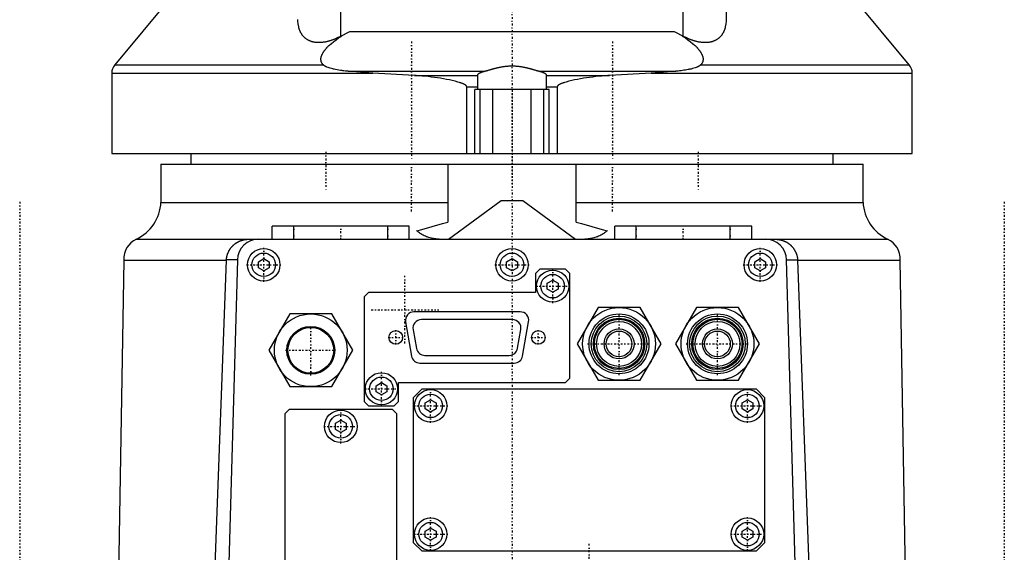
# Model space of a CAD drawing. Extents: x -128 to 128, y -5 to 906.
# Tile 2 of 8: x -115 to 115, y 106 to 230. Entities that reach past the tile are written whole.
import ezdxf

# ---------------------------------------------------------------- set-up
doc = ezdxf.new("R2010")
doc.units = 0
doc.linetypes.add('CENTER', pattern=[1.5, 0.45, -0.5, 0.05, -0.5])
doc.layers.add('AM_0', color=7, linetype='CONTINUOUS')
doc.layers.add('AM_7', color=7, linetype='CENTER')

msp = doc.modelspace()

# ---------------------------------------------------------------- linework, layer by layer
at = {"layer": 'AM_0', "color": 7, "linetype": 'CONTINUOUS'}
for p, q in [((50, 321.78), (50, 230.33)), ((-51.86, 269), (-92.81, 219.73)), ((92.81, 219.73), (51.86, 269)), ((-40, 226.46), (-40, 251.2)), ((40, 226.46), (40, 251.2)), ((-40, 226.46), (-37.9, 227.6)), ((-37.9, 227.6), (37.9, 227.6)), ((37.9, 227.6), (40, 226.46)), ((-92.81, 219.73), (-44.07, 219.73)), ((44.07, 219.73), (92.81, 219.73)), ((-93.5, 217.82), (-93.5, 199)), ((-93.5, 217.82), (-32.52, 217.82)), ((-32.52, 217.82), (-38.28, 218.26)), ((-38.28, 218.26), (-6.45, 218.26)), ((-22.74, 217.25), (-32.52, 217.82)), ((-22.74, 217.25), (-8, 217.25)), ((-8, 214), (-8, 217.38)), ((6.45, 218.26), (38.28, 218.26)), ((8, 217.38), (8, 214)), ((8, 217.25), (22.74, 217.25)), ((32.52, 217.82), (22.74, 217.25)), ((38.28, 218.26), (32.52, 217.82)), ((32.52, 217.82), (93.5, 217.82)), ((93.5, 199), (93.5, 217.82)), ((-10.58, 214.6), (-8, 214.6)), ((-10.58, 199), (-10.58, 214.6)), ((8.68, 214), (-8.68, 214)), ((-8.68, 199), (-8.68, 214)), ((-7.45, 199), (-7.45, 214)), ((-4.5, 199), (-4.5, 214)), ((4.5, 199), (4.5, 214)), ((7.45, 199), (7.45, 214)), ((8, 214.6), (10.58, 214.6)), ((8.68, 199), (8.68, 214)), ((10.58, 214.6), (10.58, 199)), ((-93.5, 199), (93.5, 199)), ((-75, 199), (-75, 196.5)), ((75, 196.5), (75, 199)), ((-82, 196.5), (-82, 187.6)), ((-82, 196.5), (82, 196.5)), ((-15, 196.5), (-15, 183)), ((15, 183), (15, 196.5)), ((82, 187.6), (82, 196.5)), ((-82, 187.6), (-15, 187.6)), ((-14.8, 179), (-2.5, 188)), ((-2.5, 188), (2.5, 188)), ((2.5, 188), (14.8, 179)), ((15, 187.6), (82, 187.6)), ((-56, 179), (-56, 182)), ((-24, 182), (-56, 182)), ((-51, 179), (-51, 182)), ((-29, 179), (-29, 182)), ((-24, 179), (-24, 182)), ((24, 179), (24, 182)), ((56, 182), (24, 182)), ((29, 179), (29, 182)), ((51, 179), (51, 182)), ((56, 179), (56, 182)), ((-87.75, 179), (87.75, 179)), ((-90.65, 174.12), (-93.35, 14)), ((-90.65, 174.12), (-66.74, 174.12)), ((-66.74, 174.12), (-72.75, 14)), ((-64.14, 174.14), (-68.85, 9.14)), ((-66.74, 174.12), (-66.74, 174.14)), ((-64.14, 174.14), (-66.74, 174.14)), ((-59.25, 173.72), (-58, 174.44)), ((-59.25, 172.28), (-59.25, 173.72)), ((-58, 174.44), (-56.75, 173.72)), ((-56.75, 173.72), (-56.75, 172.28)), ((-1.25, 173.72), (0, 174.44)), ((-1.25, 172.28), (-1.25, 173.72)), ((0, 174.44), (1.25, 173.72)), ((1.25, 173.72), (1.25, 172.28)), ((56.75, 173.72), (58, 174.44)), ((56.75, 172.28), (56.75, 173.72)), ((58, 174.44), (59.25, 173.72)), ((59.25, 173.72), (59.25, 172.28)), ((64.14, 174.14), (66.74, 174.14)), ((68.85, 9.14), (64.14, 174.14)), ((66.74, 174.14), (66.74, 174.12)), ((66.74, 174.12), (90.65, 174.12)), ((72.75, 14), (66.74, 174.12)), ((93.35, 14), (90.65, 174.12)), ((-58, 171.56), (-59.25, 172.28)), ((-56.75, 172.28), (-58, 171.56)), ((0, 171.56), (-1.25, 172.28)), ((1.25, 172.28), (0, 171.56)), ((6.5, 172), (5.5, 171)), ((5.5, 171), (5.5, 166.5)), ((12.5, 172), (6.5, 172)), ((13.5, 171), (12.5, 172)), ((13.5, 146.5), (13.5, 171)), ((58, 171.56), (56.75, 172.28)), ((59.25, 172.28), (58, 171.56)), ((8.25, 168.72), (9.5, 169.44)), ((8.25, 167.28), (8.25, 168.72)), ((9.5, 169.44), (10.75, 168.72)), ((10.75, 168.72), (10.75, 167.28)), ((-33.5, 166.5), (-34.5, 165.5)), ((5.5, 166.5), (-33.5, 166.5)), ((9.5, 166.56), (8.25, 167.28)), ((10.75, 167.28), (9.5, 166.56)), ((-34.5, 165.5), (-34.5, 141)), ((-51.91, 161.5), (-56.81, 153)), ((-42.09, 161.5), (-51.91, 161.5)), ((-37.19, 153), (-42.09, 161.5)), ((1.9, 162), (-22.9, 162)), ((20.09, 163), (15.19, 154.5)), ((29.91, 163), (20.09, 163)), ((34.81, 154.5), (29.91, 163)), ((43.09, 163), (38.19, 154.5)), ((52.91, 163), (43.09, 163)), ((57.81, 154.5), (52.91, 163)), ((-24.87, 159.66), (-23.47, 151.66)), ((0.1, 160.18), (-21.15, 160.18)), ((2.47, 151.66), (3.87, 159.66)), ((-23.12, 157.81), (-22.32, 153.46)), ((1.32, 153.49), (2.07, 157.84)), ((15.19, 154.5), (20.09, 146)), ((29.91, 146), (34.81, 154.5)), ((38.19, 154.5), (43.09, 146)), ((52.91, 146), (57.81, 154.5)), ((-56.81, 153), (-51.91, 144.5)), ((-42.09, 144.5), (-37.19, 153)), ((-20.35, 151.82), (-0.65, 151.82)), ((-21.5, 150), (0.5, 150)), ((-31.75, 144.72), (-30.5, 145.44)), ((-30.5, 145.44), (-29.25, 144.72)), ((-26.5, 145.5), (12.5, 145.5)), ((-26.5, 141), (-26.5, 145.5)), ((12.5, 145.5), (13.5, 146.5)), ((20.09, 146), (29.91, 146)), ((43.09, 146), (52.91, 146)), ((-51.91, 144.5), (-42.09, 144.5)), ((-31.75, 143.28), (-31.75, 144.72)), ((-30.5, 142.56), (-31.75, 143.28)), ((-29.25, 143.28), (-30.5, 142.56)), ((-29.25, 144.72), (-29.25, 143.28)), ((-23, 142), (-21, 144)), ((-21, 144), (57, 144)), ((57, 144), (59, 142)), ((-34.5, 141), (-33.5, 140)), ((-27.5, 140), (-26.5, 141)), ((-23, 108), (-23, 142)), ((-20.25, 140.72), (-19, 141.44)), ((-20.25, 139.28), (-20.25, 140.72)), ((-19, 141.44), (-17.75, 140.72)), ((-17.75, 140.72), (-17.75, 139.28)), ((53.75, 140.72), (55, 141.44)), ((53.75, 139.28), (53.75, 140.72)), ((55, 141.44), (56.25, 140.72)), ((56.25, 140.72), (56.25, 139.28)), ((59, 142), (59, 108)), ((-53, 138.2), (-52, 139.2)), ((-53, 83), (-53, 138.2)), ((-52, 139.2), (-28, 139.2)), ((-33.5, 140), (-27.5, 140)), ((-28, 139.2), (-27, 138.2)), ((-27, 138.2), (-27, 83)), ((-19, 138.56), (-20.25, 139.28)), ((-17.75, 139.28), (-19, 138.56)), ((55, 138.56), (53.75, 139.28)), ((56.25, 139.28), (55, 138.56)), ((-41.25, 135.92), (-40, 136.64)), ((-41.25, 134.48), (-41.25, 135.92)), ((-40, 136.64), (-38.75, 135.92)), ((-38.75, 135.92), (-38.75, 134.48)), ((-40, 133.76), (-41.25, 134.48)), ((-38.75, 134.48), (-40, 133.76)), ((-20.25, 110.72), (-19, 111.44)), ((-20.25, 109.28), (-20.25, 110.72)), ((-19, 111.44), (-17.75, 110.72)), ((-17.75, 110.72), (-17.75, 109.28)), ((53.75, 110.72), (55, 111.44)), ((53.75, 109.28), (53.75, 110.72)), ((55, 111.44), (56.25, 110.72)), ((56.25, 110.72), (56.25, 109.28)), ((-19, 108.56), (-20.25, 109.28)), ((-17.75, 109.28), (-19, 108.56)), ((55, 108.56), (53.75, 109.28)), ((56.25, 109.28), (55, 108.56)), ((-21, 106), (-23, 108)), ((57, 106), (-21, 106)), ((59, 108), (57, 106))]:
    msp.add_line(p, q, dxfattribs=at)
for points in [[(-40, 226.46, 0), (-40.07, 226.42, 0), (-40.22, 226.35, 0), (-40.37, 226.27, 0), (-40.44, 226.23, 0), (-40.51, 226.19, 0), (-40.66, 226.12, 0), (-40.81, 226.05, 0), (-40.96, 225.98, 0), (-41.11, 225.91, 0), (-41.26, 225.85, 0), (-41.33, 225.81, 0), (-41.4, 225.78, 0), (-41.55, 225.72, 0), (-41.7, 225.66, 0), (-41.85, 225.61, 0), (-42.01, 225.55, 0), (-42.16, 225.5, 0), (-42.23, 225.47, 0), (-42.31, 225.45, 0), (-42.46, 225.4, 0), (-42.61, 225.35, 0), (-42.68, 225.33, 0), (-42.75, 225.31, 0), (-42.9, 225.27, 0), (-43.05, 225.23, 0), (-43.13, 225.21, 0), (-43.2, 225.19, 0), (-43.35, 225.16, 0), (-43.5, 225.13, 0), (-43.64, 225.1, 0), (-43.79, 225.08, 0), (-43.94, 225.05, 0), (-44.01, 225.04, 0), (-44.08, 225.03, 0), (-44.23, 225.01, 0), (-44.37, 225, 0), (-44.51, 224.99, 0), (-44.65, 224.98, 0), (-44.79, 224.97, 0), (-44.86, 224.97, 0), (-44.93, 224.96, 0), (-45.07, 224.96, 0), (-45.21, 224.96, 0), (-45.34, 224.97, 0), (-45.48, 224.97, 0), (-45.61, 224.98, 0), (-45.68, 224.99, 0), (-45.74, 224.99, 0), (-45.87, 225.01, 0), (-46, 225.02, 0), (-46.12, 225.04, 0), (-46.25, 225.07, 0), (-46.37, 225.09, 0), (-46.43, 225.1, 0), (-46.49, 225.12, 0), (-46.61, 225.15, 0), (-46.73, 225.18, 0), (-46.84, 225.22, 0), (-46.95, 225.25, 0), (-47.07, 225.29, 0), (-47.12, 225.31, 0), (-47.17, 225.34, 0), (-47.28, 225.38, 0), (-47.39, 225.43, 0), (-47.44, 225.45, 0), (-47.49, 225.48, 0), (-47.59, 225.53, 0), (-47.69, 225.58, 0), (-47.74, 225.61, 0), (-47.79, 225.64, 0), (-47.88, 225.7, 0), (-47.97, 225.76, 0), (-48.06, 225.82, 0), (-48.15, 225.89, 0), (-48.24, 225.95, 0), (-48.28, 225.99, 0), (-48.32, 226.02, 0), (-48.4, 226.09, 0), (-48.48, 226.16, 0), (-48.56, 226.24, 0), (-48.64, 226.31, 0), (-48.71, 226.39, 0), (-48.74, 226.43, 0), (-48.78, 226.47, 0), (-48.85, 226.55, 0), (-48.91, 226.64, 0), (-48.98, 226.72, 0), (-49.04, 226.81, 0), (-49.1, 226.89, 0), (-49.13, 226.94, 0), (-49.16, 226.98, 0), (-49.21, 227.07, 0), (-49.27, 227.16, 0), (-49.32, 227.25, 0), (-49.37, 227.35, 0), (-49.41, 227.44, 0), (-49.44, 227.49, 0), (-49.46, 227.54, 0), (-49.5, 227.63, 0), (-49.54, 227.73, 0), (-49.58, 227.83, 0), (-49.62, 227.93, 0), (-49.65, 228.03, 0), (-49.67, 228.08, 0), (-49.69, 228.13, 0), (-49.72, 228.23, 0), (-49.75, 228.33, 0), (-49.76, 228.38, 0), (-49.83, 228.69, 0), (-49.94, 229.32, 0), (-49.99, 229.98, 0), (-50, 230.33, 0)], [(50, 230.33, 0), (49.99, 229.98, 0), (49.94, 229.32, 0), (49.83, 228.69, 0), (49.76, 228.38, 0), (49.75, 228.33, 0), (49.72, 228.23, 0), (49.69, 228.13, 0), (49.67, 228.08, 0), (49.65, 228.03, 0), (49.62, 227.93, 0), (49.58, 227.83, 0), (49.54, 227.73, 0), (49.5, 227.63, 0), (49.46, 227.54, 0), (49.44, 227.49, 0), (49.41, 227.44, 0), (49.37, 227.35, 0), (49.32, 227.25, 0), (49.27, 227.16, 0), (49.21, 227.07, 0), (49.16, 226.98, 0), (49.13, 226.94, 0), (49.1, 226.89, 0), (49.04, 226.81, 0), (48.98, 226.72, 0), (48.91, 226.64, 0), (48.85, 226.55, 0), (48.78, 226.47, 0), (48.74, 226.43, 0), (48.71, 226.39, 0), (48.64, 226.31, 0), (48.56, 226.24, 0), (48.48, 226.16, 0), (48.4, 226.09, 0), (48.32, 226.02, 0), (48.28, 225.99, 0), (48.24, 225.95, 0), (48.15, 225.89, 0), (48.06, 225.82, 0), (47.97, 225.76, 0), (47.88, 225.7, 0), (47.79, 225.64, 0), (47.74, 225.61, 0), (47.69, 225.58, 0), (47.59, 225.53, 0), (47.49, 225.48, 0), (47.44, 225.45, 0), (47.39, 225.43, 0), (47.28, 225.38, 0), (47.17, 225.34, 0), (47.12, 225.31, 0), (47.07, 225.29, 0), (46.95, 225.25, 0), (46.84, 225.22, 0), (46.73, 225.18, 0), (46.61, 225.15, 0), (46.49, 225.12, 0), (46.43, 225.1, 0), (46.37, 225.09, 0), (46.25, 225.07, 0), (46.12, 225.04, 0), (46, 225.02, 0), (45.87, 225.01, 0), (45.74, 224.99, 0), (45.68, 224.99, 0), (45.61, 224.98, 0), (45.48, 224.97, 0), (45.34, 224.97, 0), (45.21, 224.96, 0), (45.07, 224.96, 0), (44.93, 224.96, 0), (44.86, 224.97, 0), (44.79, 224.97, 0), (44.65, 224.98, 0), (44.51, 224.99, 0), (44.37, 225, 0), (44.23, 225.01, 0), (44.08, 225.03, 0), (44.01, 225.04, 0), (43.94, 225.05, 0), (43.79, 225.08, 0), (43.64, 225.1, 0), (43.5, 225.13, 0), (43.35, 225.16, 0), (43.2, 225.19, 0), (43.13, 225.21, 0), (43.05, 225.23, 0), (42.9, 225.27, 0), (42.75, 225.31, 0), (42.68, 225.33, 0), (42.61, 225.35, 0), (42.46, 225.4, 0), (42.31, 225.45, 0), (42.23, 225.47, 0), (42.16, 225.5, 0), (42.01, 225.55, 0), (41.85, 225.61, 0), (41.7, 225.66, 0), (41.55, 225.72, 0), (41.4, 225.78, 0), (41.33, 225.81, 0), (41.26, 225.85, 0), (41.11, 225.91, 0), (40.96, 225.98, 0), (40.81, 226.05, 0), (40.66, 226.12, 0), (40.51, 226.19, 0), (40.44, 226.23, 0), (40.37, 226.27, 0), (40.22, 226.35, 0), (40.07, 226.42, 0), (40, 226.46, 0)], [(-44.07, 219.73, 0), (-44.1, 219.76, 0), (-44.15, 219.82, 0), (-44.2, 219.88, 0), (-44.23, 219.91, 0), (-44.25, 219.94, 0), (-44.3, 220, 0), (-44.34, 220.07, 0), (-44.39, 220.13, 0), (-44.42, 220.2, 0), (-44.46, 220.27, 0), (-44.48, 220.31, 0), (-44.49, 220.35, 0), (-44.52, 220.42, 0), (-44.55, 220.5, 0), (-44.57, 220.57, 0), (-44.59, 220.65, 0), (-44.61, 220.73, 0), (-44.61, 220.77, 0), (-44.62, 220.82, 0), (-44.63, 220.9, 0), (-44.63, 220.98, 0), (-44.63, 221.02, 0), (-44.63, 221.07, 0), (-44.63, 221.15, 0), (-44.63, 221.24, 0), (-44.62, 221.28, 0), (-44.62, 221.33, 0), (-44.6, 221.42, 0), (-44.59, 221.5, 0), (-44.57, 221.59, 0), (-44.54, 221.68, 0), (-44.52, 221.77, 0), (-44.5, 221.81, 0), (-44.49, 221.86, 0), (-44.46, 221.94, 0), (-44.42, 222.03, 0), (-44.39, 222.12, 0), (-44.35, 222.2, 0), (-44.31, 222.29, 0), (-44.28, 222.33, 0), (-44.26, 222.37, 0), (-44.22, 222.46, 0), (-44.17, 222.55, 0), (-44.12, 222.63, 0), (-44.06, 222.72, 0), (-44.01, 222.8, 0), (-43.98, 222.84, 0), (-43.95, 222.88, 0), (-43.9, 222.97, 0), (-43.84, 223.05, 0), (-43.77, 223.14, 0), (-43.71, 223.22, 0), (-43.65, 223.3, 0), (-43.61, 223.34, 0), (-43.58, 223.38, 0), (-43.51, 223.47, 0), (-43.44, 223.55, 0), (-43.37, 223.63, 0), (-43.3, 223.71, 0), (-43.22, 223.79, 0), (-43.18, 223.83, 0), (-43.15, 223.87, 0), (-43.07, 223.95, 0), (-42.99, 224.03, 0), (-42.95, 224.07, 0), (-42.91, 224.11, 0), (-42.83, 224.19, 0), (-42.75, 224.27, 0), (-42.71, 224.31, 0), (-42.66, 224.35, 0), (-42.58, 224.43, 0), (-42.5, 224.51, 0), (-42.19, 224.77, 0), (-41.65, 225.22, 0), (-41.08, 225.64, 0), (-40.51, 226.05, 0), (-39.93, 226.42, 0), (-39.65, 226.6, 0), (-39.36, 226.78, 0), (-38.78, 227.12, 0), (-38.19, 227.44, 0), (-37.9, 227.6, 0)], [(37.9, 227.6, 0), (38.19, 227.44, 0), (38.78, 227.12, 0), (39.36, 226.78, 0), (39.65, 226.6, 0), (39.93, 226.42, 0), (40.51, 226.05, 0), (41.08, 225.64, 0), (41.65, 225.22, 0), (42.19, 224.77, 0), (42.5, 224.51, 0), (42.58, 224.43, 0), (42.66, 224.35, 0), (42.71, 224.31, 0), (42.75, 224.27, 0), (42.83, 224.19, 0), (42.91, 224.11, 0), (42.95, 224.07, 0), (42.99, 224.03, 0), (43.07, 223.95, 0), (43.15, 223.87, 0), (43.18, 223.83, 0), (43.22, 223.79, 0), (43.3, 223.71, 0), (43.37, 223.63, 0), (43.44, 223.55, 0), (43.51, 223.47, 0), (43.58, 223.38, 0), (43.61, 223.34, 0), (43.65, 223.3, 0), (43.71, 223.22, 0), (43.77, 223.14, 0), (43.84, 223.05, 0), (43.9, 222.97, 0), (43.95, 222.88, 0), (43.98, 222.84, 0), (44.01, 222.8, 0), (44.06, 222.72, 0), (44.12, 222.63, 0), (44.17, 222.55, 0), (44.22, 222.46, 0), (44.26, 222.37, 0), (44.28, 222.33, 0), (44.31, 222.29, 0), (44.35, 222.2, 0), (44.39, 222.12, 0), (44.42, 222.03, 0), (44.46, 221.94, 0), (44.49, 221.86, 0), (44.5, 221.81, 0), (44.52, 221.77, 0), (44.54, 221.68, 0), (44.57, 221.59, 0), (44.59, 221.5, 0), (44.6, 221.42, 0), (44.62, 221.33, 0), (44.62, 221.28, 0), (44.63, 221.24, 0), (44.63, 221.15, 0), (44.63, 221.07, 0), (44.63, 221.02, 0), (44.63, 220.98, 0), (44.63, 220.9, 0), (44.62, 220.82, 0), (44.61, 220.77, 0), (44.61, 220.73, 0), (44.59, 220.65, 0), (44.57, 220.57, 0), (44.55, 220.5, 0), (44.52, 220.42, 0), (44.49, 220.35, 0), (44.48, 220.31, 0), (44.46, 220.27, 0), (44.42, 220.2, 0), (44.39, 220.13, 0), (44.34, 220.07, 0), (44.3, 220, 0), (44.25, 219.94, 0), (44.23, 219.91, 0), (44.2, 219.88, 0), (44.15, 219.82, 0), (44.1, 219.76, 0), (44.07, 219.73, 0)], [(-38.28, 218.26, 0), (-38.48, 218.28, 0), (-38.88, 218.32, 0), (-39.28, 218.36, 0), (-39.48, 218.38, 0), (-39.68, 218.41, 0), (-40.08, 218.46, 0), (-40.47, 218.52, 0), (-40.85, 218.59, 0), (-41.22, 218.66, 0), (-41.56, 218.73, 0), (-41.72, 218.77, 0), (-41.88, 218.81, 0), (-42.19, 218.88, 0), (-42.47, 218.96, 0), (-42.73, 219.05, 0), (-42.98, 219.13, 0), (-43.23, 219.23, 0), (-43.36, 219.29, 0), (-43.38, 219.3, 0), (-43.43, 219.32, 0), (-43.47, 219.34, 0), (-43.5, 219.35, 0), (-43.52, 219.36, 0), (-43.56, 219.38, 0), (-43.6, 219.4, 0), (-43.65, 219.43, 0), (-43.69, 219.45, 0), (-43.73, 219.48, 0), (-43.75, 219.49, 0), (-43.77, 219.5, 0), (-43.81, 219.53, 0), (-43.85, 219.55, 0), (-43.89, 219.58, 0), (-43.93, 219.6, 0), (-43.96, 219.63, 0), (-43.98, 219.65, 0), (-43.99, 219.66, 0), (-44.03, 219.69, 0), (-44.06, 219.72, 0), (-44.07, 219.73, 0)], [(-6.45, 218.26, 0), (-6.41, 218.27, 0), (-6.32, 218.29, 0), (-6.24, 218.32, 0), (-6.19, 218.33, 0), (-6.15, 218.34, 0), (-6.05, 218.37, 0), (-5.96, 218.39, 0), (-5.87, 218.42, 0), (-5.77, 218.45, 0), (-5.67, 218.47, 0), (-5.62, 218.49, 0), (-5.57, 218.5, 0), (-5.47, 218.53, 0), (-5.37, 218.56, 0), (-5.27, 218.59, 0), (-5.17, 218.62, 0), (-5.06, 218.65, 0), (-5.01, 218.67, 0), (-4.96, 218.68, 0), (-4.85, 218.71, 0), (-4.75, 218.74, 0), (-4.69, 218.76, 0), (-4.64, 218.78, 0), (-4.53, 218.81, 0), (-4.42, 218.84, 0), (-4.36, 218.85, 0), (-4.31, 218.87, 0), (-4.19, 218.9, 0), (-4.08, 218.93, 0), (-3.96, 218.96, 0), (-3.84, 218.99, 0), (-3.71, 219.02, 0), (-3.65, 219.04, 0), (-3.59, 219.05, 0), (-3.46, 219.08, 0), (-3.34, 219.11, 0), (-3.21, 219.14, 0), (-3.08, 219.17, 0), (-2.95, 219.2, 0), (-2.88, 219.21, 0), (-2.82, 219.23, 0), (-2.68, 219.25, 0), (-2.55, 219.28, 0), (-2.41, 219.3, 0), (-2.28, 219.33, 0), (-2.14, 219.35, 0), (-2.07, 219.36, 0), (-2, 219.37, 0), (-1.87, 219.39, 0), (-1.73, 219.41, 0), (-1.59, 219.43, 0), (-1.45, 219.44, 0), (-1.31, 219.46, 0), (-1.24, 219.46, 0), (-1.17, 219.47, 0), (-1.03, 219.48, 0), (-0.89, 219.49, 0), (-0.75, 219.5, 0), (-0.61, 219.51, 0), (-0.48, 219.51, 0), (-0.41, 219.52, 0), (-0.34, 219.52, 0), (-0.2, 219.52, 0), (-0.07, 219.52, 0), (0, 219.52, 0), (0.07, 219.52, 0), (0.2, 219.52, 0), (0.34, 219.52, 0), (0.41, 219.52, 0), (0.48, 219.51, 0), (0.61, 219.51, 0), (0.75, 219.5, 0), (0.89, 219.49, 0), (1.03, 219.48, 0), (1.17, 219.47, 0), (1.24, 219.46, 0), (1.31, 219.46, 0), (1.45, 219.44, 0), (1.59, 219.43, 0), (1.73, 219.41, 0), (1.87, 219.39, 0), (2, 219.37, 0), (2.07, 219.36, 0), (2.14, 219.35, 0), (2.28, 219.33, 0), (2.41, 219.3, 0), (2.55, 219.28, 0), (2.68, 219.25, 0), (2.82, 219.23, 0), (2.88, 219.21, 0), (2.95, 219.2, 0), (3.08, 219.17, 0), (3.21, 219.14, 0), (3.34, 219.11, 0), (3.46, 219.08, 0), (3.59, 219.05, 0), (3.65, 219.04, 0), (3.71, 219.02, 0), (3.84, 218.99, 0), (3.96, 218.96, 0), (4.08, 218.93, 0), (4.19, 218.9, 0), (4.31, 218.87, 0), (4.36, 218.85, 0), (4.42, 218.84, 0), (4.53, 218.81, 0), (4.64, 218.78, 0), (4.69, 218.76, 0), (4.75, 218.74, 0), (4.85, 218.71, 0), (4.96, 218.68, 0), (5.01, 218.67, 0), (5.06, 218.65, 0), (5.17, 218.62, 0), (5.27, 218.59, 0), (5.37, 218.56, 0), (5.47, 218.53, 0), (5.57, 218.5, 0), (5.62, 218.49, 0), (5.67, 218.47, 0), (5.77, 218.45, 0), (5.87, 218.42, 0), (5.96, 218.39, 0), (6.05, 218.37, 0), (6.15, 218.34, 0), (6.19, 218.33, 0), (6.24, 218.32, 0), (6.32, 218.29, 0), (6.41, 218.27, 0), (6.45, 218.26, 0)], [(44.07, 219.73, 0), (44.06, 219.72, 0), (44.02, 219.68, 0), (43.98, 219.65, 0), (43.96, 219.63, 0), (43.94, 219.61, 0), (43.89, 219.58, 0), (43.85, 219.55, 0), (43.8, 219.52, 0), (43.75, 219.49, 0), (43.7, 219.46, 0), (43.68, 219.44, 0), (43.65, 219.43, 0), (43.6, 219.4, 0), (43.55, 219.37, 0), (43.49, 219.35, 0), (43.44, 219.32, 0), (43.39, 219.3, 0), (43.36, 219.29, 0), (43.33, 219.27, 0), (43.28, 219.25, 0), (43.23, 219.23, 0), (43.2, 219.22, 0), (43.05, 219.16, 0), (42.76, 219.06, 0), (42.45, 218.96, 0), (42.14, 218.87, 0), (41.82, 218.79, 0), (41.5, 218.72, 0), (41.34, 218.68, 0), (41.18, 218.65, 0), (40.85, 218.59, 0), (40.51, 218.53, 0), (40.17, 218.48, 0), (39.83, 218.43, 0), (39.48, 218.38, 0), (39.31, 218.36, 0), (39.14, 218.34, 0), (38.79, 218.31, 0), (38.45, 218.27, 0), (38.28, 218.26, 0)], [(-10.58, 214.6, 0), (-10.58, 214.61, 0), (-10.58, 214.63, 0), (-10.58, 214.65, 0), (-10.58, 214.65, 0), (-10.58, 214.66, 0), (-10.59, 214.68, 0), (-10.59, 214.7, 0), (-10.6, 214.71, 0), (-10.6, 214.73, 0), (-10.61, 214.75, 0), (-10.61, 214.76, 0), (-10.62, 214.76, 0), (-10.63, 214.78, 0), (-10.64, 214.8, 0), (-10.65, 214.81, 0), (-10.66, 214.83, 0), (-10.67, 214.84, 0), (-10.68, 214.85, 0), (-10.68, 214.86, 0), (-10.69, 214.87, 0), (-10.71, 214.88, 0), (-10.71, 214.89, 0), (-10.72, 214.9, 0), (-10.73, 214.91, 0), (-10.75, 214.93, 0), (-10.75, 214.93, 0), (-10.76, 214.94, 0), (-10.78, 214.95, 0), (-10.79, 214.96, 0), (-10.8, 214.98, 0), (-10.82, 214.99, 0), (-10.84, 215, 0), (-10.84, 215.01, 0), (-10.85, 215.01, 0), (-10.87, 215.02, 0), (-10.88, 215.04, 0), (-10.94, 215.07, 0), (-11.03, 215.13, 0), (-11.13, 215.19, 0), (-11.23, 215.24, 0), (-11.28, 215.27, 0), (-11.34, 215.29, 0), (-11.44, 215.34, 0), (-11.55, 215.38, 0), (-11.66, 215.43, 0), (-11.77, 215.47, 0), (-11.89, 215.51, 0), (-11.94, 215.53, 0), (-12, 215.55, 0), (-12.12, 215.59, 0), (-12.23, 215.63, 0), (-12.29, 215.65, 0), (-12.63, 215.75, 0), (-13.31, 215.93, 0), (-13.96, 216.09, 0), (-14.63, 216.24, 0), (-15.32, 216.37, 0), (-16.01, 216.5, 0), (-16.36, 216.56, 0), (-16.71, 216.62, 0), (-17.42, 216.73, 0), (-18.14, 216.83, 0), (-18.85, 216.92, 0), (-19.57, 217, 0), (-20.28, 217.08, 0), (-20.64, 217.11, 0), (-21, 217.14, 0), (-21.7, 217.19, 0), (-22.4, 217.24, 0), (-22.74, 217.25, 0)], [(-8, 217.38, 0), (-8, 217.41, 0), (-7.99, 217.46, 0), (-7.97, 217.51, 0), (-7.96, 217.54, 0), (-7.94, 217.56, 0), (-7.9, 217.62, 0), (-7.85, 217.67, 0), (-7.79, 217.72, 0), (-7.72, 217.77, 0), (-7.65, 217.82, 0), (-7.6, 217.84, 0), (-7.56, 217.87, 0), (-7.46, 217.92, 0), (-7.36, 217.97, 0), (-7.24, 218.01, 0), (-7.12, 218.06, 0), (-6.98, 218.11, 0), (-6.91, 218.13, 0), (-6.84, 218.15, 0), (-6.69, 218.19, 0), (-6.53, 218.24, 0), (-6.45, 218.26, 0)], [(6.45, 218.26, 0), (6.53, 218.24, 0), (6.69, 218.19, 0), (6.84, 218.15, 0), (6.91, 218.13, 0), (6.98, 218.11, 0), (7.12, 218.06, 0), (7.24, 218.01, 0), (7.36, 217.97, 0), (7.46, 217.92, 0), (7.56, 217.87, 0), (7.6, 217.84, 0), (7.65, 217.82, 0), (7.72, 217.77, 0), (7.79, 217.72, 0), (7.85, 217.67, 0), (7.9, 217.62, 0), (7.94, 217.56, 0), (7.96, 217.54, 0), (7.97, 217.51, 0), (7.99, 217.46, 0), (8, 217.41, 0), (8, 217.38, 0)], [(22.74, 217.25, 0), (22.4, 217.24, 0), (21.7, 217.19, 0), (21, 217.14, 0), (20.64, 217.11, 0), (20.28, 217.08, 0), (19.57, 217, 0), (18.85, 216.92, 0), (18.14, 216.83, 0), (17.42, 216.73, 0), (16.71, 216.62, 0), (16.36, 216.56, 0), (16.01, 216.5, 0), (15.32, 216.37, 0), (14.63, 216.24, 0), (13.96, 216.09, 0), (13.31, 215.93, 0), (12.63, 215.75, 0), (12.29, 215.65, 0), (12.23, 215.63, 0), (12.12, 215.59, 0), (12, 215.55, 0), (11.94, 215.53, 0), (11.89, 215.51, 0), (11.77, 215.47, 0), (11.66, 215.43, 0), (11.55, 215.38, 0), (11.44, 215.34, 0), (11.34, 215.29, 0), (11.28, 215.27, 0), (11.23, 215.24, 0), (11.13, 215.19, 0), (11.03, 215.13, 0), (10.94, 215.07, 0), (10.88, 215.04, 0), (10.87, 215.02, 0), (10.85, 215.01, 0), (10.84, 215.01, 0), (10.84, 215, 0), (10.82, 214.99, 0), (10.8, 214.98, 0), (10.79, 214.96, 0), (10.78, 214.95, 0), (10.76, 214.94, 0), (10.75, 214.93, 0), (10.75, 214.93, 0), (10.73, 214.91, 0), (10.72, 214.9, 0), (10.71, 214.89, 0), (10.71, 214.88, 0), (10.69, 214.87, 0), (10.68, 214.86, 0), (10.68, 214.85, 0), (10.67, 214.84, 0), (10.66, 214.83, 0), (10.65, 214.81, 0), (10.64, 214.8, 0), (10.63, 214.78, 0), (10.62, 214.76, 0), (10.61, 214.76, 0), (10.61, 214.75, 0), (10.6, 214.73, 0), (10.6, 214.71, 0), (10.59, 214.7, 0), (10.59, 214.68, 0), (10.58, 214.66, 0), (10.58, 214.65, 0), (10.58, 214.65, 0), (10.58, 214.63, 0), (10.58, 214.61, 0), (10.58, 214.6, 0)], [(-22.23, 180.95, 0), (-21.06, 181.25, 0), (-18.64, 181.92, 0), (-16.2, 182.64, 0), (-15, 183, 0)], [(15, 183, 0), (16.2, 182.64, 0), (18.64, 181.92, 0), (21.06, 181.25, 0), (22.23, 180.95, 0)], [(-17, 179, 0), (-17.03, 179, 0), (-17.09, 179, 0), (-17.15, 179, 0), (-17.18, 179, 0), (-17.21, 179, 0), (-17.26, 179, 0), (-17.32, 179.01, 0), (-17.38, 179.01, 0), (-17.44, 179.01, 0), (-17.49, 179.02, 0), (-17.52, 179.02, 0), (-17.55, 179.02, 0), (-17.61, 179.02, 0), (-17.66, 179.03, 0), (-17.72, 179.03, 0), (-17.78, 179.04, 0), (-17.83, 179.04, 0), (-17.86, 179.05, 0), (-17.89, 179.05, 0), (-17.94, 179.06, 0), (-18, 179.06, 0), (-18.02, 179.07, 0), (-18.05, 179.07, 0), (-18.11, 179.08, 0), (-18.16, 179.08, 0), (-18.19, 179.09, 0), (-18.21, 179.09, 0), (-18.27, 179.1, 0), (-18.32, 179.11, 0), (-18.51, 179.14, 0), (-18.81, 179.21, 0), (-19.11, 179.28, 0), (-19.4, 179.37, 0), (-19.67, 179.46, 0), (-19.81, 179.51, 0), (-19.95, 179.56, 0), (-20.22, 179.68, 0), (-20.5, 179.8, 0), (-20.77, 179.94, 0), (-21.04, 180.1, 0), (-21.31, 180.26, 0), (-21.45, 180.35, 0), (-21.58, 180.44, 0), (-21.84, 180.63, 0), (-22.1, 180.84, 0), (-22.23, 180.95, 0)], [(22.23, 180.95, 0), (22.1, 180.84, 0), (21.84, 180.63, 0), (21.58, 180.44, 0), (21.44, 180.35, 0), (21.31, 180.26, 0), (21.04, 180.09, 0), (20.76, 179.94, 0), (20.49, 179.8, 0), (20.21, 179.67, 0), (19.94, 179.56, 0), (19.8, 179.51, 0), (19.66, 179.46, 0), (19.38, 179.36, 0), (19.1, 179.28, 0), (18.81, 179.21, 0), (18.5, 179.14, 0), (18.32, 179.11, 0), (18.26, 179.1, 0), (18.21, 179.09, 0), (18.18, 179.09, 0), (18.15, 179.08, 0), (18.1, 179.08, 0), (18.05, 179.07, 0), (18.02, 179.07, 0), (17.99, 179.06, 0), (17.94, 179.06, 0), (17.88, 179.05, 0), (17.85, 179.05, 0), (17.83, 179.04, 0), (17.77, 179.04, 0), (17.72, 179.03, 0), (17.66, 179.03, 0), (17.6, 179.02, 0), (17.55, 179.02, 0), (17.52, 179.02, 0), (17.49, 179.02, 0), (17.43, 179.01, 0), (17.38, 179.01, 0), (17.32, 179.01, 0), (17.26, 179, 0), (17.2, 179, 0), (17.18, 179, 0), (17.15, 179, 0), (17.09, 179, 0), (17.03, 179, 0), (17, 179, 0)], [(-66.74, 174.14, 0), (-66.73, 174.18, 0), (-66.73, 174.26, 0), (-66.72, 174.34, 0), (-66.71, 174.38, 0), (-66.7, 174.42, 0), (-66.69, 174.5, 0), (-66.68, 174.58, 0), (-66.67, 174.66, 0), (-66.65, 174.74, 0), (-66.63, 174.81, 0), (-66.63, 174.85, 0), (-66.62, 174.89, 0), (-66.6, 174.97, 0), (-66.58, 175.05, 0), (-66.56, 175.13, 0), (-66.53, 175.21, 0), (-66.51, 175.28, 0), (-66.5, 175.32, 0), (-66.49, 175.36, 0), (-66.46, 175.44, 0), (-66.44, 175.51, 0), (-66.42, 175.55, 0), (-66.41, 175.59, 0), (-66.38, 175.66, 0), (-66.35, 175.74, 0), (-66.33, 175.78, 0), (-66.32, 175.81, 0), (-66.29, 175.89, 0), (-66.25, 175.96, 0), (-66.22, 176.04, 0), (-66.18, 176.11, 0), (-66.15, 176.18, 0), (-66.13, 176.22, 0), (-66.11, 176.25, 0), (-66.07, 176.32, 0), (-66.03, 176.39, 0), (-65.99, 176.46, 0), (-65.95, 176.53, 0), (-65.91, 176.6, 0), (-65.89, 176.63, 0), (-65.87, 176.66, 0), (-65.82, 176.73, 0), (-65.78, 176.79, 0), (-65.73, 176.86, 0), (-65.69, 176.92, 0), (-65.64, 176.98, 0), (-65.62, 177.01, 0), (-65.59, 177.04, 0), (-65.55, 177.1, 0), (-65.5, 177.16, 0), (-65.45, 177.22, 0), (-65.4, 177.27, 0), (-65.35, 177.33, 0), (-65.32, 177.35, 0), (-65.3, 177.38, 0), (-65.25, 177.44, 0), (-65.19, 177.49, 0), (-65.14, 177.54, 0), (-65.09, 177.59, 0), (-65.03, 177.64, 0), (-65, 177.67, 0), (-64.98, 177.69, 0), (-64.92, 177.74, 0), (-64.87, 177.78, 0), (-64.84, 177.81, 0), (-64.81, 177.83, 0), (-64.75, 177.88, 0), (-64.7, 177.92, 0), (-64.67, 177.94, 0), (-64.64, 177.96, 0), (-64.58, 178, 0), (-64.52, 178.04, 0), (-64.46, 178.08, 0), (-64.41, 178.12, 0), (-64.35, 178.16, 0), (-64.32, 178.18, 0), (-64.29, 178.2, 0), (-64.23, 178.23, 0), (-64.17, 178.27, 0), (-64.11, 178.3, 0), (-64.05, 178.33, 0), (-63.98, 178.37, 0), (-63.95, 178.38, 0), (-63.92, 178.4, 0), (-63.86, 178.43, 0), (-63.8, 178.46, 0), (-63.73, 178.49, 0), (-63.67, 178.52, 0), (-63.6, 178.54, 0), (-63.57, 178.56, 0), (-63.53, 178.57, 0), (-63.46, 178.6, 0), (-63.39, 178.62, 0), (-63.32, 178.65, 0), (-63.25, 178.68, 0), (-63.17, 178.7, 0), (-63.13, 178.71, 0), (-63.1, 178.72, 0), (-63.02, 178.75, 0), (-62.94, 178.77, 0), (-62.86, 178.79, 0), (-62.78, 178.81, 0), (-62.7, 178.83, 0), (-62.66, 178.84, 0), (-62.62, 178.85, 0), (-62.54, 178.86, 0), (-62.46, 178.88, 0), (-62.42, 178.88, 0), (-62.38, 178.89, 0), (-62.3, 178.9, 0), (-62.22, 178.92, 0), (-62.18, 178.92, 0), (-62.14, 178.93, 0), (-62.06, 178.94, 0), (-61.99, 178.95, 0), (-61.91, 178.95, 0), (-61.84, 178.96, 0), (-61.76, 178.97, 0), (-61.73, 178.97, 0), (-61.69, 178.97, 0), (-61.62, 178.98, 0), (-61.54, 178.98, 0), (-61.46, 178.99, 0), (-61.38, 178.99, 0), (-61.3, 179, 0), (-61.26, 179, 0), (-61.22, 179, 0), (-61.14, 179, 0), (-61.05, 179, 0), (-61.01, 179, 0)], [(61.01, 179, 0), (61.19, 179, 0), (61.4, 178.99, 0), (61.46, 178.99, 0), (61.52, 178.99, 0), (61.55, 178.98, 0), (61.58, 178.98, 0), (61.64, 178.98, 0), (61.7, 178.97, 0), (61.76, 178.97, 0), (61.82, 178.96, 0), (61.88, 178.96, 0), (61.92, 178.95, 0), (61.95, 178.95, 0), (62.01, 178.94, 0), (62.07, 178.94, 0), (62.11, 178.93, 0), (62.14, 178.93, 0), (62.2, 178.92, 0), (62.27, 178.91, 0), (62.3, 178.9, 0), (62.33, 178.9, 0), (62.4, 178.89, 0), (62.47, 178.87, 0), (62.53, 178.86, 0), (62.6, 178.85, 0), (62.67, 178.83, 0), (62.7, 178.83, 0), (62.74, 178.82, 0), (62.81, 178.8, 0), (62.87, 178.78, 0), (62.94, 178.77, 0), (63.01, 178.75, 0), (63.08, 178.73, 0), (63.11, 178.72, 0), (63.15, 178.71, 0), (63.22, 178.69, 0), (63.28, 178.66, 0), (63.35, 178.64, 0), (63.42, 178.61, 0), (63.49, 178.59, 0), (63.52, 178.57, 0), (63.56, 178.56, 0), (63.63, 178.53, 0), (63.7, 178.5, 0), (63.77, 178.47, 0), (63.83, 178.44, 0), (63.9, 178.41, 0), (63.94, 178.39, 0), (63.97, 178.37, 0), (64.04, 178.34, 0), (64.11, 178.3, 0), (64.17, 178.26, 0), (64.24, 178.23, 0), (64.31, 178.19, 0), (64.34, 178.17, 0), (64.37, 178.14, 0), (64.44, 178.1, 0), (64.5, 178.06, 0), (64.53, 178.04, 0), (64.56, 178.01, 0), (64.63, 177.97, 0), (64.69, 177.92, 0), (64.72, 177.9, 0), (64.75, 177.87, 0), (64.82, 177.83, 0), (64.88, 177.77, 0), (64.94, 177.72, 0), (65, 177.67, 0), (65.06, 177.62, 0), (65.09, 177.59, 0), (65.12, 177.56, 0), (65.18, 177.5, 0), (65.24, 177.45, 0), (65.29, 177.39, 0), (65.35, 177.33, 0), (65.4, 177.27, 0), (65.43, 177.23, 0), (65.46, 177.2, 0), (65.51, 177.14, 0), (65.57, 177.08, 0), (65.62, 177.01, 0), (65.67, 176.94, 0), (65.72, 176.87, 0), (65.74, 176.84, 0), (65.77, 176.81, 0), (65.82, 176.74, 0), (65.87, 176.66, 0), (65.91, 176.59, 0), (65.96, 176.52, 0), (66, 176.44, 0), (66.02, 176.41, 0), (66.05, 176.37, 0), (66.09, 176.29, 0), (66.13, 176.21, 0), (66.17, 176.13, 0), (66.21, 176.05, 0), (66.25, 175.97, 0), (66.27, 175.93, 0), (66.28, 175.89, 0), (66.32, 175.81, 0), (66.35, 175.73, 0), (66.37, 175.69, 0), (66.39, 175.64, 0), (66.42, 175.56, 0), (66.45, 175.48, 0), (66.46, 175.44, 0), (66.48, 175.39, 0), (66.5, 175.31, 0), (66.53, 175.22, 0), (66.55, 175.14, 0), (66.58, 175.05, 0), (66.6, 174.97, 0), (66.61, 174.92, 0), (66.62, 174.88, 0), (66.64, 174.8, 0), (66.66, 174.71, 0), (66.67, 174.62, 0), (66.69, 174.54, 0), (66.7, 174.45, 0), (66.71, 174.4, 0), (66.71, 174.36, 0), (66.72, 174.27, 0), (66.73, 174.19, 0), (66.74, 174.14, 0)]]:
    msp.add_polyline3d(points, dxfattribs=at)
for centre, radius in [((-58, 173), 3.8), ((-58, 173), 2.75), ((0, 173), 3.8), ((0, 173), 2.75), ((58, 173), 3.8), ((58, 173), 2.75), ((9.5, 168), 3.76), ((9.5, 168), 2.75), ((-47, 153), 8.5), ((25, 154.5), 8.5), ((25, 154.5), 7), ((25, 154.5), 6.5), ((48, 154.5), 8.5), ((48, 154.5), 7), ((48, 154.5), 6.5), ((25, 154.5), 6), ((25, 154.5), 5.75), ((25, 154.5), 5.25), ((48, 154.5), 6), ((48, 154.5), 5.75), ((48, 154.5), 5.25), ((-47, 153), 5.6), ((-47, 153), 5.35), ((-27.15, 156), 1.6), ((6.15, 156), 1.6), ((25, 154.5), 3.5), ((25, 154.5), 3), ((48, 154.5), 3.5), ((48, 154.5), 3), ((-30.5, 144), 3.76), ((-30.5, 144), 2.75), ((-19, 140), 3.8), ((-19, 140), 2.75), ((55, 140), 3.8), ((55, 140), 2.75), ((-40, 135.2), 3.8), ((-40, 135.2), 2.75), ((-19, 110), 3.8), ((-19, 110), 2.75), ((55, 110), 3.8), ((55, 110), 2.75)]:
    msp.add_circle(centre, radius, dxfattribs=at)
for centre, radius, start, end in [((-90.5, 217.82), 3, 140.2697, 180), ((90.5, 217.82), 3, 0, 39.7303), ((-91.99, 188.06), 10, 295.0846, 357.3817), ((91.99, 188.06), 10, 182.6183, 244.9154), ((-85.66, 174.46), 5, 114.6951, 183.8105), ((-59.14, 174), 5, 90, 178.3634), ((59.14, 174), 5, 1.6366, 90), ((85.66, 174.46), 5, 356.1895, 65.3049), ((-22.9, 160), 2, 90, 189.9262), ((1.9, 160), 2, 350.0738, 90), ((-21.15, 158.18), 2, 90, 190.4207), ((0.1, 158.18), 2, 350.2176, 90), ((-20.35, 153.82), 2, 190.4207, 270), ((-0.65, 153.82), 2, 270, 350.2176), ((-21.5, 152), 2, 189.9262, 270), ((0.5, 152), 2, 270, 350.0738)]:
    msp.add_arc(centre, radius, start, end, dxfattribs=at)
at = {"layer": 'AM_7', "color": 4, "linetype": 'CENTER'}
for p, q in [((0, 356.5), (0, 191.5)), ((-23.5, 225.25), (-23.5, 197.75)), ((23.5, 225.25), (23.5, 197.75)), ((0, 213.12), (0, -0.25)), ((-43.5, 199.4), (-43.5, 190.6)), ((43.5, 199.4), (43.5, 190.6)), ((-23.5, 185.5), (-23.5, 196.5)), ((23.5, 185.5), (23.5, 196.5)), ((-115, 187.75), (-115, -4.75)), ((115, 187.75), (115, -4.75)), ((-51, 178.85), (-51, 182.15)), ((-40, 178.85), (-40, 182.15)), ((-29, 178.85), (-29, 182.15)), ((29, 178.85), (29, 182.15)), ((40, 178.85), (40, 182.15)), ((51, 178.85), (51, 182.15)), ((-58, 169.01), (-58, 176.99)), ((58, 169.01), (58, 176.99)), ((-61.99, 173), (-54.01, 173)), ((-3.99, 173), (3.99, 173)), ((54.01, 173), (61.99, 173)), ((-25, 154.62), (-25, 170.38)), ((9.5, 164.06), (9.5, 171.94)), ((5.56, 168), (13.44, 168)), ((-32.87, 162.5), (-17.12, 162.5)), ((25, 147.15), (25, 161.85)), ((48, 147.15), (48, 161.85)), ((-47, 147.12), (-47, 158.88)), ((-27.15, 154.32), (-27.15, 157.68)), ((6.15, 154.32), (6.15, 157.68)), ((-28.83, 156), (-25.47, 156)), ((4.47, 156), (7.83, 156)), ((17.65, 154.5), (32.35, 154.5)), ((40.65, 154.5), (55.35, 154.5)), ((-52.88, 153), (-41.12, 153)), ((-30.5, 140.06), (-30.5, 147.94)), ((-34.44, 144), (-26.56, 144)), ((-19, 136.01), (-19, 143.99)), ((55, 136.01), (55, 143.99)), ((-40, 131.21), (-40, 139.19)), ((-22.99, 140), (-15.01, 140)), ((51.01, 140), (58.99, 140)), ((-43.99, 135.2), (-36.01, 135.2)), ((-19, 106.01), (-19, 113.99)), ((55, 106.01), (55, 113.99)), ((-22.99, 110), (-15.01, 110)), ((51.01, 110), (58.99, 110)), ((18, 8.12), (18, 107.88))]:
    msp.add_line(p, q, dxfattribs=at)

doc.saveas('drawing.dxf')
